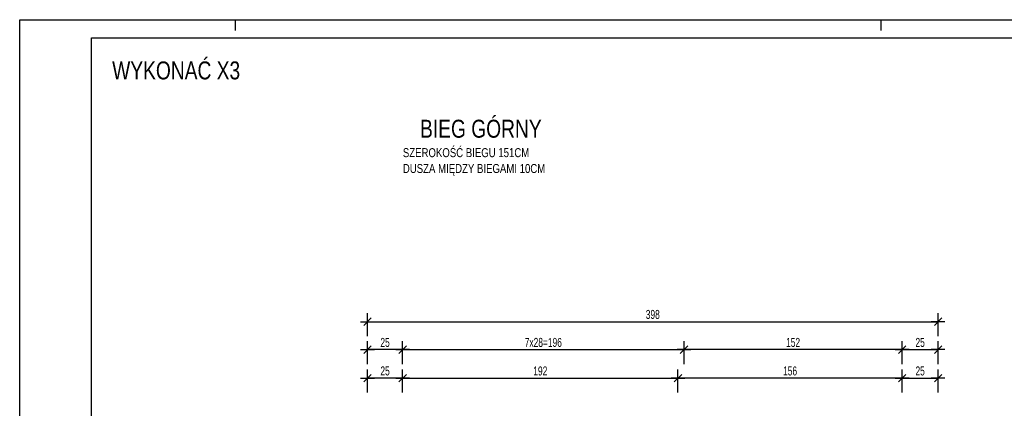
# Model space of a CAD drawing. Header units: millimetres. Extents: x 357 to 339450, y 65 to 10017.
# Tile 10 of 24: x 1564 to 2250, y 782 to 1053. Entities that reach past the tile are written whole.
import ezdxf

# ---------------------------------------------------------------- set-up
doc = ezdxf.new("R2010")
doc.units = ezdxf.units.MM
doc.header["$LTSCALE"] = 25
for name, color, linetype in [('BA_txg', 3, 'Continuous'), ('BA_txs', 2, 'Continuous'), ('BZ_pdz', 2, 'Continuous'), ('BZ_ram', 2, 'Continuous'), ('BZ_wym', 1, 'Continuous')]:
    doc.layers.add(name, color=color, linetype=linetype)
doc.styles.add('BIKTG', font='bikromsw.shx', dxfattribs={"width": 0.6})
doc.styles.add('BIKTS', font='bikromsw.shx', dxfattribs={"width": 0.6})
doc.styles.add('BIKWYM', font='bikromsw.shx', dxfattribs={"width": 0.7})
doc.dimstyles.new('BZ_KR_25_cm', dxfattribs={"dimscale": 0.25, "dimtxt": 25, "dimasz": 1.666667, "dimexe": 24, "dimexo": 0, "dimgap": 0, "dimtad": 0, "dimdec": 1, "dimrnd": 0.5, "dimzin": 9, "dimdsep": 46, "dimtxsty": 'BIKWYM', "dimblk": 'WYM-KR', "dimcen": 0, "dimdle": 20, "dimclrd": 256, "dimclre": 256, "dimclrt": 7, "dimadec": 0, "dimazin": 0, "dimtfac": 0.033333, "dimtdec": 1, "dimtmove": 0, "dimatfit": 3, "dimldrblk": 'WYM-KR', "dimfxl": 1, "dimtvp": 0.8, "dimtolj": 1, "dimarcsym": 0})

# ---------------------------------------------------------------- blocks, each defined once
blk = doc.blocks.new('WYM-KR')
at = {"linetype": 'ByBlock'}
blk.add_line((11.52, 0), (-11.52, 0), dxfattribs=at)
at = {"color": 7, "linetype": 'ByBlock'}
blk.add_line((6.24, 6.24), (-6.24, -6.24), dxfattribs=at)
blk = doc.blocks.new('*D1310')
at = {"layer": 'BZ_wym', "lineweight": -2}
for p, q in [((1806.12, 793.07), (1806.12, 809.07)), ((1830.2, 803.07), (1806.54, 803.07)), ((1830.62, 793.07), (1830.62, 809.07))]:
    blk.add_line(p, q, dxfattribs=at)
at = {"layer": 'Defpoints', "color": 0}
for p in [(1806.12, 803.07), (1806.12, 793.07), (1830.62, 793.07)]:
    blk.add_point(p, dxfattribs=at)
at = {"layer": 'BZ_wym', "lineweight": -2, "xscale": 0.4166666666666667, "yscale": 0.4166666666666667, "zscale": 0.4166666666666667, "rotation": 180}
blk.add_blockref('WYM-KR', (1806.12, 803.07), dxfattribs=at)
at = {"layer": 'BZ_wym', "lineweight": -2, "xscale": 0.4166666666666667, "yscale": 0.4166666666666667, "zscale": 0.4166666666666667}
blk.add_blockref('WYM-KR', (1830.62, 803.07), dxfattribs=at)
at = {"layer": 'BZ_wym', "color": 7, "insert": (1818.37, 808.07), "char_height": 6.25, "attachment_point": 5, "style": 'BIKWYM'}
blk.add_mtext('\\A1;25', dxfattribs=at)
blk = doc.blocks.new('*D1311')
at = {"layer": 'BZ_wym', "lineweight": -2}
for p, q in [((1830.62, 793.07), (1830.62, 809.07)), ((1831.04, 803.07), (2022.01, 803.07)), ((2022.42, 793.07), (2022.42, 809.07))]:
    blk.add_line(p, q, dxfattribs=at)
at = {"layer": 'Defpoints', "color": 0}
for p in [(2022.42, 803.07), (1830.62, 793.07), (2022.42, 793.07)]:
    blk.add_point(p, dxfattribs=at)
at = {"layer": 'BZ_wym', "lineweight": -2, "xscale": 0.4166666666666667, "yscale": 0.4166666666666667, "zscale": 0.4166666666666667, "rotation": 180}
blk.add_blockref('WYM-KR', (1830.62, 803.07), dxfattribs=at)
at = {"layer": 'BZ_wym', "lineweight": -2, "xscale": 0.4166666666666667, "yscale": 0.4166666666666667, "zscale": 0.4166666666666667}
blk.add_blockref('WYM-KR', (2022.42, 803.07), dxfattribs=at)
at = {"layer": 'BZ_wym', "color": 7, "insert": (1926.52, 808.07), "char_height": 6.25, "attachment_point": 5, "style": 'BIKWYM'}
blk.add_mtext('\\A1;192', dxfattribs=at)
blk = doc.blocks.new('*D1312')
at = {"layer": 'BZ_wym', "lineweight": -2}
for p, q in [((2022.42, 793.07), (2022.42, 809.07)), ((2178.2, 803.07), (2022.84, 803.07)), ((2178.62, 793.07), (2178.62, 809.07))]:
    blk.add_line(p, q, dxfattribs=at)
at = {"layer": 'Defpoints', "color": 0}
for p in [(2022.42, 803.07), (2022.42, 793.07), (2178.62, 793.07)]:
    blk.add_point(p, dxfattribs=at)
at = {"layer": 'BZ_wym', "lineweight": -2, "xscale": 0.4166666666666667, "yscale": 0.4166666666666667, "zscale": 0.4166666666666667, "rotation": 180}
blk.add_blockref('WYM-KR', (2022.42, 803.07), dxfattribs=at)
at = {"layer": 'BZ_wym', "lineweight": -2, "xscale": 0.4166666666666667, "yscale": 0.4166666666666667, "zscale": 0.4166666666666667}
blk.add_blockref('WYM-KR', (2178.62, 803.07), dxfattribs=at)
at = {"layer": 'BZ_wym', "color": 7, "insert": (2100.52, 808.07), "char_height": 6.25, "attachment_point": 5, "style": 'BIKWYM'}
blk.add_mtext('\\A1;156', dxfattribs=at)
blk = doc.blocks.new('*D1313')
at = {"layer": 'BZ_wym', "lineweight": -2}
for p, q in [((2178.62, 793.07), (2178.62, 809.07)), ((2179.04, 803.07), (2203.2, 803.07)), ((2203.62, 793.07), (2203.62, 809.07))]:
    blk.add_line(p, q, dxfattribs=at)
at = {"layer": 'Defpoints', "color": 0}
for p in [(2203.62, 803.07), (2178.62, 793.07), (2203.62, 793.07)]:
    blk.add_point(p, dxfattribs=at)
at = {"layer": 'BZ_wym', "lineweight": -2, "xscale": 0.4166666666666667, "yscale": 0.4166666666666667, "zscale": 0.4166666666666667, "rotation": 180}
blk.add_blockref('WYM-KR', (2178.62, 803.07), dxfattribs=at)
at = {"layer": 'BZ_wym', "lineweight": -2, "xscale": 0.4166666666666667, "yscale": 0.4166666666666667, "zscale": 0.4166666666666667}
blk.add_blockref('WYM-KR', (2203.62, 803.07), dxfattribs=at)
at = {"layer": 'BZ_wym', "color": 7, "insert": (2191.12, 808.07), "char_height": 6.25, "attachment_point": 5, "style": 'BIKWYM'}
blk.add_mtext('\\A1;25', dxfattribs=at)
blk = doc.blocks.new('*D1314')
at = {"layer": 'BZ_wym', "lineweight": -2}
for p, q in [((1806.12, 812.92), (1806.12, 828.92)), ((1830.62, 812.92), (1830.62, 828.92)), ((1830.2, 822.92), (1806.54, 822.92))]:
    blk.add_line(p, q, dxfattribs=at)
at = {"layer": 'Defpoints', "color": 0}
for p in [(1806.12, 822.92), (1806.12, 812.92), (1830.62, 812.92)]:
    blk.add_point(p, dxfattribs=at)
at = {"layer": 'BZ_wym', "lineweight": -2, "xscale": 0.4166666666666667, "yscale": 0.4166666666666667, "zscale": 0.4166666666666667, "rotation": 180}
blk.add_blockref('WYM-KR', (1806.12, 822.92), dxfattribs=at)
at = {"layer": 'BZ_wym', "lineweight": -2, "xscale": 0.4166666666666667, "yscale": 0.4166666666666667, "zscale": 0.4166666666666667}
blk.add_blockref('WYM-KR', (1830.62, 822.92), dxfattribs=at)
at = {"layer": 'BZ_wym', "color": 7, "insert": (1818.37, 827.92), "char_height": 6.25, "attachment_point": 5, "style": 'BIKWYM'}
blk.add_mtext('\\A1;25', dxfattribs=at)
blk = doc.blocks.new('*D1315')
at = {"layer": 'BZ_wym', "lineweight": -2}
for p, q in [((1830.62, 812.92), (1830.62, 828.92)), ((2026.62, 812.92), (2026.62, 828.92)), ((1831.04, 822.92), (2026.2, 822.92))]:
    blk.add_line(p, q, dxfattribs=at)
at = {"layer": 'Defpoints', "color": 0}
for p in [(2026.62, 822.92), (1830.62, 812.92), (2026.62, 812.92)]:
    blk.add_point(p, dxfattribs=at)
at = {"layer": 'BZ_wym', "lineweight": -2, "xscale": 0.4166666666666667, "yscale": 0.4166666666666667, "zscale": 0.4166666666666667, "rotation": 180}
blk.add_blockref('WYM-KR', (1830.62, 822.92), dxfattribs=at)
at = {"layer": 'BZ_wym', "lineweight": -2, "xscale": 0.4166666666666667, "yscale": 0.4166666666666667, "zscale": 0.4166666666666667}
blk.add_blockref('WYM-KR', (2026.62, 822.92), dxfattribs=at)
at = {"layer": 'BZ_wym', "color": 7, "insert": (1928.62, 827.92), "char_height": 6.25, "attachment_point": 5, "style": 'BIKWYM'}
blk.add_mtext('\\A1;7x28=196', dxfattribs=at)
blk = doc.blocks.new('*D1316')
at = {"layer": 'BZ_wym', "lineweight": -2}
for p, q in [((2026.62, 812.92), (2026.62, 828.92)), ((2178.62, 812.92), (2178.62, 828.92)), ((2178.2, 822.92), (2027.04, 822.92))]:
    blk.add_line(p, q, dxfattribs=at)
at = {"layer": 'Defpoints', "color": 0}
for p in [(2026.62, 822.92), (2026.62, 812.92), (2178.62, 812.92)]:
    blk.add_point(p, dxfattribs=at)
at = {"layer": 'BZ_wym', "lineweight": -2, "xscale": 0.4166666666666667, "yscale": 0.4166666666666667, "zscale": 0.4166666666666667, "rotation": 180}
blk.add_blockref('WYM-KR', (2026.62, 822.92), dxfattribs=at)
at = {"layer": 'BZ_wym', "lineweight": -2, "xscale": 0.4166666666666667, "yscale": 0.4166666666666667, "zscale": 0.4166666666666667}
blk.add_blockref('WYM-KR', (2178.62, 822.92), dxfattribs=at)
at = {"layer": 'BZ_wym', "color": 7, "insert": (2102.62, 827.92), "char_height": 6.25, "attachment_point": 5, "style": 'BIKWYM'}
blk.add_mtext('\\A1;152', dxfattribs=at)
blk = doc.blocks.new('*D1317')
at = {"layer": 'BZ_wym', "lineweight": -2}
for p, q in [((2178.62, 812.92), (2178.62, 828.92)), ((2203.62, 812.92), (2203.62, 828.92)), ((2179.04, 822.92), (2203.2, 822.92))]:
    blk.add_line(p, q, dxfattribs=at)
at = {"layer": 'Defpoints', "color": 0}
for p in [(2203.62, 822.92), (2178.62, 812.92), (2203.62, 812.92)]:
    blk.add_point(p, dxfattribs=at)
at = {"layer": 'BZ_wym', "lineweight": -2, "xscale": 0.4166666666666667, "yscale": 0.4166666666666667, "zscale": 0.4166666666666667, "rotation": 180}
blk.add_blockref('WYM-KR', (2178.62, 822.92), dxfattribs=at)
at = {"layer": 'BZ_wym', "lineweight": -2, "xscale": 0.4166666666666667, "yscale": 0.4166666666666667, "zscale": 0.4166666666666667}
blk.add_blockref('WYM-KR', (2203.62, 822.92), dxfattribs=at)
at = {"layer": 'BZ_wym', "color": 7, "insert": (2191.12, 827.92), "char_height": 6.25, "attachment_point": 5, "style": 'BIKWYM'}
blk.add_mtext('\\A1;25', dxfattribs=at)
blk = doc.blocks.new('*D1318')
at = {"layer": 'BZ_wym', "lineweight": -2}
for p, q in [((1806.12, 832.39), (1806.12, 848.39)), ((2203.62, 832.39), (2203.62, 848.39)), ((1806.54, 842.39), (2203.2, 842.39))]:
    blk.add_line(p, q, dxfattribs=at)
at = {"layer": 'Defpoints', "color": 0}
for p in [(2203.62, 842.39), (1806.12, 832.39), (2203.62, 832.39)]:
    blk.add_point(p, dxfattribs=at)
at = {"layer": 'BZ_wym', "lineweight": -2, "xscale": 0.4166666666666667, "yscale": 0.4166666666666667, "zscale": 0.4166666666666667, "rotation": 180}
blk.add_blockref('WYM-KR', (1806.12, 842.39), dxfattribs=at)
at = {"layer": 'BZ_wym', "lineweight": -2, "xscale": 0.4166666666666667, "yscale": 0.4166666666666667, "zscale": 0.4166666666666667}
blk.add_blockref('WYM-KR', (2203.62, 842.39), dxfattribs=at)
at = {"layer": 'BZ_wym', "color": 7, "insert": (2004.87, 847.39), "char_height": 6.25, "attachment_point": 5, "style": 'BIKWYM'}
blk.add_mtext('\\A1;398', dxfattribs=at)

msp = doc.modelspace()

# ---------------------------------------------------------------- linework, layer by layer
at = {"layer": 'BZ_pdz', "color": 1}
for p, q in [((1563.84, 1052.51), (1613.84, 1052.51)), ((1713.84, 1052.51), (1713.84, 1045.01)), ((2163.84, 1052.51), (2163.84, 1045.01))]:
    msp.add_line(p, q, dxfattribs=at)
at = {"layer": 'BZ_ram', "color": 1}
msp.add_lwpolyline([(1563.84, 310.01), (1563.84, 1052.51), (2613.84, 1052.51), (2613.84, 310.01)], close=True, dxfattribs=at)
at = {"layer": 'BZ_ram'}
msp.add_lwpolyline([(1613.84, 322.51), (1613.84, 1040.01), (2601.34, 1040.01), (2601.34, 322.51)], close=True, dxfattribs=at)

# ---------------------------------------------------------------- texts
at = {"layer": 'BA_txg', "style": 'BIKTG', "width": 0.8}
for s, p in [('WYKONAĆ X3', (1628.27, 1010.97)), ('BIEG GÓRNY', (1842.74, 970.41))]:
    msp.add_text(s, height=12.5, dxfattribs=at).set_placement(p)
at = {"layer": 'BA_txs', "style": 'BIKTS', "width": 0.8}
for s, p in [('SZEROKOŚĆ BIEGU 151CM', (1830.77, 956.88)), ('DUSZA MIĘDZY BIEGAMI 10CM', (1830.77, 945.85))]:
    msp.add_text(s, height=6.25, dxfattribs=at).set_placement(p)

# ---------------------------------------------------------------- dimensions: what is measured, and where the dimension line sits
at = {"layer": 'BZ_wym'}
for base, p1, p2, picture, middle in [((2203.6195243, 842.391364), (1806.1195238, 832.391364), (2203.6195243, 832.391364), '*D1318', (2004.869524, 847.391364)), ((1806.119524, 822.917638), (1830.619525, 812.917638), (1806.119524, 812.917638), '*D1314', (1818.369524, 827.917638)), ((2026.62, 822.92), (2178.62, 812.92), (2026.62, 812.92), '*D1316', (2102.62, 827.92)), ((2203.62, 822.92), (2178.62, 812.92), (2203.62, 812.92), '*D1317', (2191.12, 827.92)), ((1806.1195238, 803.0650874), (1830.6195243, 793.0650874), (1806.1195238, 793.0650874), '*D1310', (1818.369524, 808.0650874)), ((2022.42, 803.07), (1830.62, 793.07), (2022.42, 793.07), '*D1311', (1926.52, 808.07)), ((2022.42, 803.07), (2178.62, 793.07), (2022.42, 793.07), '*D1312', (2100.52, 808.07)), ((2203.62, 803.07), (2178.62, 793.07), (2203.62, 793.07), '*D1313', (2191.12, 808.07))]:
    dim = msp.add_linear_dim(base=base, p1=p1, p2=p2, dimstyle='BZ_KR_25_cm', override={"dimdec": 0, "dimrnd": 1, "dimatfit": 1}, dxfattribs=at)
    dim.commit()
    dim.dimension.update_dxf_attribs({"geometry": picture, "text_midpoint": middle})
dim = msp.add_linear_dim(base=(2026.62, 822.92), p1=(1830.62, 812.92), p2=(2026.62, 812.92), text='7x28=<>', dimstyle='BZ_KR_25_cm', override={"dimdec": 0, "dimrnd": 1, "dimtxsty": 'BIKWYM', "dimatfit": 1}, dxfattribs=at)
dim.commit()
dim.dimension.update_dxf_attribs({"geometry": '*D1315', "text_midpoint": (1928.62, 827.92)})

doc.saveas('drawing.dxf')
